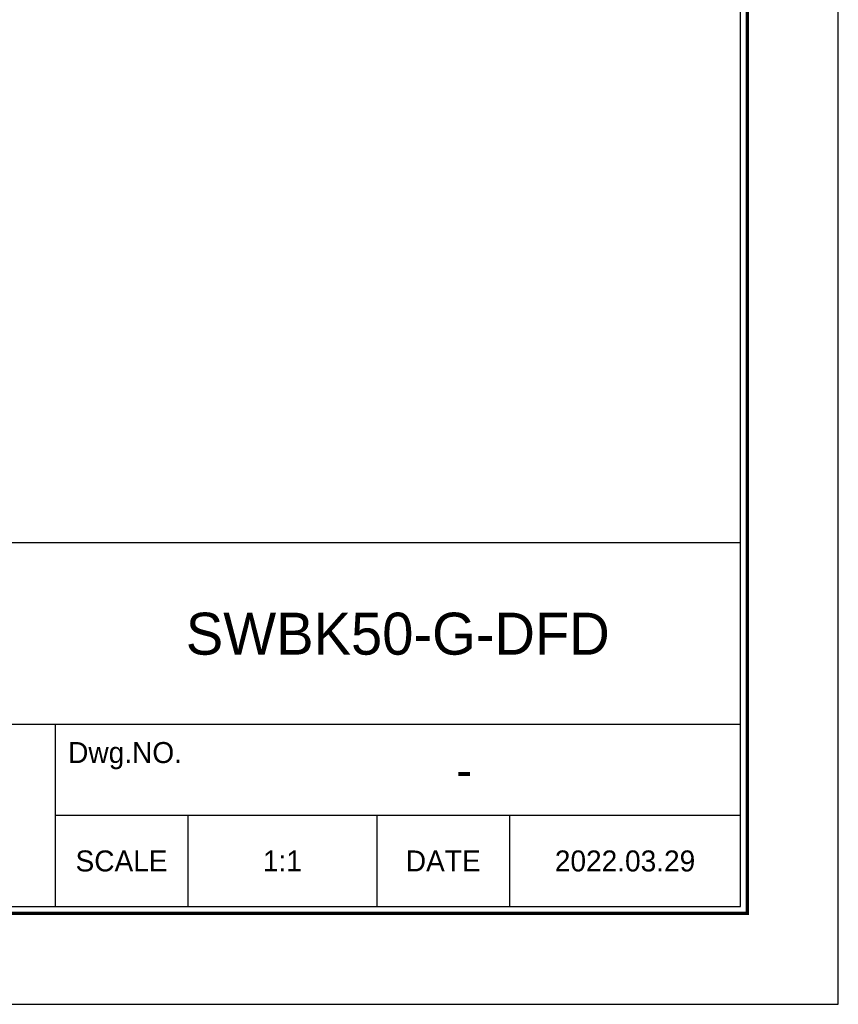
# Model space of a CAD drawing. Header units: millimetres. Extents: x 6539 to 7251, y 51 to 555.
# Tile 2 of 6: x 7111 to 7251, y 51 to 219. Entities that reach past the tile are written whole.
import ezdxf
from ezdxf.enums import TextEntityAlignment as Align

# ---------------------------------------------------------------- set-up
doc = ezdxf.new("R2010")
doc.units = ezdxf.units.MM
doc.header["$LTSCALE"] = 5
doc.layers.add('가는실선', color=1, linetype='Continuous')
doc.layers.add('외형선', color=3, linetype='Continuous')

# ---------------------------------------------------------------- blocks, each defined once
blk = doc.blocks.new('A4도각')
at = {"layer": '가는실선'}
for p, q in [((290, 20), (186, 20)), ((241, 20), (241, 7)), ((290, 13.5), (241, 13.5)), ((250.5, 13.5), (250.5, 7)), ((264, 13.5), (264, 7)), ((273.5, 13.5), (273.5, 7))]:
    blk.add_line(p, q, dxfattribs=at)
at = {"layer": '외형선'}
blk.add_line((290, 33), (160, 33), dxfattribs=at)
at = {"layer": '외형선', "color": 0}
blk.add_lwpolyline([(297, 210), (0, 210), (0, 0), (297, 0)], close=True, dxfattribs=at)
at = {"layer": '외형선', "const_width": 0.25}
blk.add_lwpolyline([(290.5, 6.5), (290.5, 203.5), (10, 203.5), (10, 6.5)], close=True, dxfattribs=at)
at = {"layer": '외형선'}
blk.add_lwpolyline([(290, 7), (290, 203), (10.5, 203), (10.5, 7)], close=True, dxfattribs=at)
at = {"color": 3}
for s, p in [('SCALE', (245.75, 10.25)), ('DATE', (268.75, 10.25))]:
    blk.add_text(s, height=1.5, dxfattribs=at).set_placement(p, align=Align.MIDDLE_CENTER)
for tag, height, p in [('REASONOFREVISIONS', 1.25, (88.5, 15.75)), ('REVISIONER', 1.25, (114.5, 15.75)), ('CHECKER', 1.25, (127.5, 15.75)), ('REVISIONDATE', 1.25, (140.5, 15.75)), ('HEATTREAT', 0.8, (153.5, 14)), ('SCALE', 1.5, (257.25, 10.25)), ('DATE', 1.5, (281.75, 10.25)), ('APRROVEDFINISH', 0.8, (153.5, 8.800000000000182))]:
    blk.add_attdef(tag, text='', height=height, dxfattribs=at).set_placement(p, align=Align.MIDDLE_CENTER)
for tag, p in [('필렛', (179.25, 10.89999999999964)), ('모따기', (179.25, 8.300000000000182))]:
    blk.add_attdef(tag, text='', height=1.15, dxfattribs=at).set_placement(p, align=Align.MIDDLE_LEFT)
at = {"layer": '외형선'}
blk.add_text('Dwg.NO.', height=1.5, dxfattribs=at).set_placement((246, 18), align=Align.MIDDLE_CENTER)
for tag, height, p in [('APPROVED', 1.5, (219.75, 30.83333333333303)), ('도면타이틀', 5, (265.5, 26.5)), ('CHECKED', 1.5, (219.75, 26.5)), ('DRAWED', 1.5, (219.75, 22.16666666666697)), ('도면번호', 2.5, (270.25, 16.75)), ('도면SIZE', 2, (237.7612911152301, 11.44390227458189))]:
    blk.add_attdef(tag, text='', height=height, dxfattribs=at).set_placement(p, align=Align.MIDDLE_CENTER)

msp = doc.modelspace()

# ---------------------------------------------------------------- block references
ref = msp.add_blockref('A4도각', (6538.539151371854, 50.51606765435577), dxfattribs=dict(xscale=2.4, yscale=2.4, zscale=2.4))
ref.add_attrib('DATE', '2022.03.29', dxfattribs={"color": 3, "height": 3.6}).set_placement((7214.739151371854, 75.11606765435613), align=Align.MIDDLE_CENTER)
ref.add_attrib('SCALE', '1:1', dxfattribs={"color": 3, "height": 3.6}).set_placement((7155.939151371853, 75.11606765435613), align=Align.MIDDLE_CENTER)
ref.add_attrib('도면번호', '-', dxfattribs={"layer": '외형선', "height": 6}).set_placement((7187.139151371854, 90.71606765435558), align=Align.MIDDLE_CENTER)
ref.add_attrib('도면타이틀', 'SWBK50-G-DFD', dxfattribs={"layer": '외형선', "height": 7.199999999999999}).set_placement((7175.739151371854, 114.1160676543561), align=Align.MIDDLE_CENTER)

doc.saveas('drawing.dxf')
